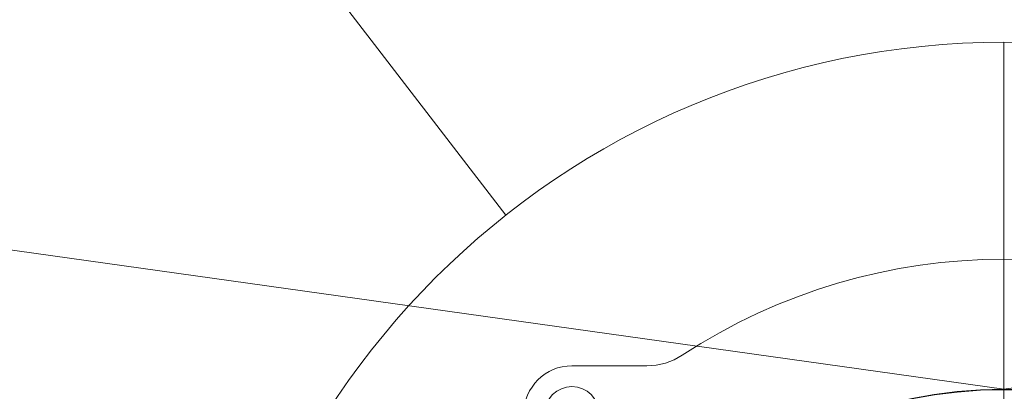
# Model space of a CAD drawing. Header units: centimetres. Extents: x -9388 to 91680, y -1419244 to 50347.
# Tile 137 of 183: x 38518 to 38824, y -689358 to -689242. Entities that reach past the tile are written whole.
import ezdxf
from ezdxf.enums import TextEntityAlignment as Align

# ---------------------------------------------------------------- set-up
doc = ezdxf.new("R2010")
doc.units = ezdxf.units.CM
for name, color, linetype, lineweight in [('! wpusty dachowe_Nr_pióra__1', 7, 'Continuous', 13), ('Budowlane - Obrobki Blacharskie_Nr_pióra__1', 7, 'Continuous', 13), ('Q_opis', 3, 'Continuous', 13), ('Q_podkład', 8, 'Continuous', 9)]:
    doc.layers.add(name, color=color, linetype=linetype, lineweight=lineweight)
doc.layers.add('Q_kd_wpusty', color=7, linetype='Continuous', lineweight=15, true_color=0x009901)
doc.styles.add('Arial Narrow_____', font='ARIALN.TTF', dxfattribs={"width": 0.8})

# ---------------------------------------------------------------- blocks, each defined once
blk = doc.blocks.new('PAB.02_RZUT DACHU')
at = {"layer": '! wpusty dachowe_Nr_pióra__1', "color": 8, "linetype": 'Continuous'}
for start, end in [(90, 270), (270, 90)]:
    blk.add_arc((38824, -709499.06), 142.08, start, end, dxfattribs=at)
at = {"layer": 'Budowlane - Obrobki Blacharskie_Nr_pióra__1', "color": 8, "linetype": 'Continuous'}
for q in [(35598.98, -708904.62), (41974, -708914.22)]:
    blk.add_line((38824, -709356.99), q, dxfattribs=at)
blk = doc.blocks.new('A$C674D9795')
at = {"layer": 'Q_kd_wpusty', "linetype": 'Continuous', "ltscale": 0.5}
blk.add_line((0, 0.5), (0, 25), dxfattribs=at)
blk.add_line((0, 0.5), (0, 25), dxfattribs=at)
at = {"layer": 'Q_kd_wpusty', "linetype": 'Continuous'}
blk.add_line((-11.103, 14.935), (-13.435, 14.935), dxfattribs=at)
blk.add_line((-11.103, 14.935), (-13.435, 14.935), dxfattribs=at)
for centre, radius in [((0, 0), 25), ((0, 0), 25), ((-13.435, 13.435), 0.85), ((-13.435, 13.435), 0.85), ((0, 0), 14.191), ((0, 0), 14.191)]:
    blk.add_circle(centre, radius, dxfattribs=at)
for centre, radius, start, end in [((0, 0), 18.25, 56.7512, 123.2488), ((0, 0), 18.25, 56.7512, 123.2488), ((-11.103, 16.935), 2, 270, 303.2484), ((-11.103, 16.935), 2, 270, 303.2484), ((-13.435, 13.435), 1.5, 90, 180), ((-13.435, 13.435), 1.5, 90, 180)]:
    blk.add_arc(centre, radius, start, end, dxfattribs=at)

msp = doc.modelspace()

# ---------------------------------------------------------------- linework, layer by layer
at = {"layer": 'Q_opis'}
msp.add_line((38669.08, -689302.85), (38421.27, -688980.34), dxfattribs=at)

# ---------------------------------------------------------------- block references
at = {"xscale": 10, "yscale": 10, "zscale": 10}
msp.add_blockref('A$C674D9795', (38824, -689499.06), dxfattribs=at)
at = {"layer": 'Q_podkład'}
msp.add_blockref('PAB.02_RZUT DACHU', (0, 20000), dxfattribs=at)

# ---------------------------------------------------------------- texts
at = {"layer": 'Q_opis', "style": 'Arial Narrow_____', "width": 0.8}
msp.add_text('podgrzewany DN100', height=180, rotation=360, dxfattribs=at).set_placement((36858.3, -689011.1, -1699624.91), align=Align.TOP_LEFT)

doc.saveas('drawing.dxf')
